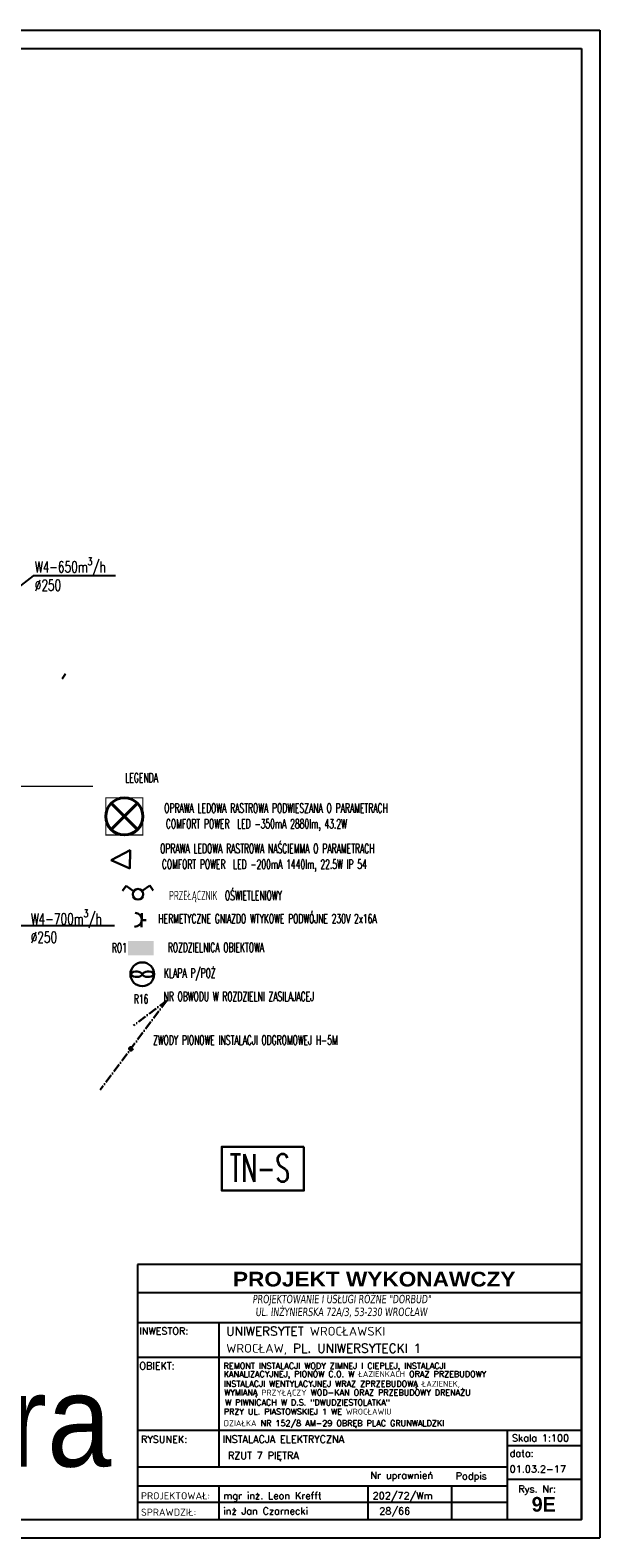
# Model space of a CAD drawing. Header units: millimetres. Extents: x -6513 to 30474, y -6915 to 65597.
# Tile 251 of 256: x 7553 to 8328, y 25134 to 27184. Entities that reach past the tile are written whole.
import ezdxf
from ezdxf.enums import TextEntityAlignment as Align

# ---------------------------------------------------------------- set-up
doc = ezdxf.new("R2010")
doc.units = ezdxf.units.MM
doc.linetypes.add('ACAD_ISO10W100', pattern=[18, 12, -3, 0, -3])
for name, color, linetype, lineweight in [('A_cienka', 8, 'Continuous', 5), ('A_linia przekroj', 8, 'Continuous', 25), ('DB-WM-wywiew-opis', 8, 'Continuous', 25), ('E_gniazda wtykowe', 1, 'Continuous', 30), ('E_oświetlenie', 1, 'Continuous', 30), ('E_technologia', 1, 'ACAD_ISO10W100', 30), ('R-TABELKA', 8, 'Continuous', 25)]:
    doc.layers.add(name, color=color, linetype=linetype, lineweight=lineweight)
doc.styles.add('romans', font='romans.shx', dxfattribs={"width": 0.8, "oblique": 5})
doc.styles.add('SIMPLEXD', font='SIMPLEX.SHX', dxfattribs={"width": 0.6})
doc.styles.get("Standard").update_dxf_attribs({"font": 'txt.shx', "width": 0.9})
doc.styles.add('styl Arial', font='ARIAL.TTF', dxfattribs={"width": 0.9})
doc.styles.add('TECHNICBOLD', font='teb_____.pfb')

# ---------------------------------------------------------------- blocks, each defined once
blk = doc.blocks.new('raster')
at = {"layer": 'E_oświetlenie', "lineweight": 40}
for p, q in [((-21.2, 21.2), (21.2, -21.2)), ((21.2, 21.2), (-21.2, -21.2))]:
    blk.add_line(p, q, dxfattribs=at)
at = {"layer": 'E_oświetlenie', "const_width": 2}
blk.add_lwpolyline([(-30, -30), (30, -30), (30, 30), (-30, 30)], close=True, dxfattribs=at)
at = {"layer": 'E_oświetlenie', "lineweight": 40}
blk.add_circle((0, 0), 30, dxfattribs=at)
blk = doc.blocks.new('gw1')
at = {"layer": 'E_gniazda wtykowe'}
for p, q in [((99083.8, 55833.1), (99083.8, 55845.4)), ((99083.8, 55839.3), (99080.1, 55839.3))]:
    blk.add_line(p, q, dxfattribs=at)
blk.add_arc((99089.8, 55839), 6.04, 87.7958, 267.7958, dxfattribs=at)

msp = doc.modelspace()

# ---------------------------------------------------------------- hatches: boundary and pattern name
at = {"layer": 'E_oświetlenie'}
for points in [[(7685.849, 25935.774), (7720.654, 25935.774), (7720.654, 25945.854), (7685.849, 25945.854)], [(7685.849, 25926.387), (7720.654, 25926.387), (7720.654, 25936.467), (7685.849, 25936.467)]]:
    msp.add_hatch(color=256, dxfattribs=at).paths.add_polyline_path(points)

# ---------------------------------------------------------------- linework, layer by layer
at = {"layer": 'A_cienka'}
msp.add_line((7483.489, 26156.062), (7638.111, 26156.062), dxfattribs=at)
at = {"layer": 'DB-WM-wywiew-opis'}
for points in [[(7668.879, 26442.176), (7556.664, 26442.176), (7490.709, 26391.434)], [(7667.383, 25966.314), (7531.457, 25966.314), (7490.898, 25908.72)]]:
    msp.add_lwpolyline(points, dxfattribs=at)
at = {"layer": 'E_oświetlenie'}
for p, q in [((7600.826, 26309.168), (7596.125, 26302.392)), ((7662.68, 26055.58), (7688.733, 26069.12)), ((7688.378, 26044.337), (7688.733, 26069.12)), ((7662.68, 26055.58), (7688.378, 26044.337)), ((7683.097, 26020.508), (7678.396, 26013.731)), ((7693.389, 26013.367), (7683.097, 26020.508)), ((7705.111, 26013.964), (7715.355, 26021.172)), ((7715.355, 26021.172), (7720.101, 26014.427)), ((7703.96, 25901.914), (7706.484, 25898.996)), ((7706.484, 25901.914), (7703.96, 25898.996))]:
    msp.add_line(p, q, dxfattribs=at)
at = {"layer": 'E_oświetlenie', "const_width": 1.05}
msp.add_lwpolyline([(7688.733, 26069.12), (7662.68, 26055.58), (7688.378, 26044.337)], close=True, dxfattribs=at)
at = {"layer": 'E_oświetlenie'}
msp.add_lwpolyline([(7925.125, 25665.873), (7813.222, 25665.873), (7813.222, 25606.43), (7925.125, 25606.43)], close=True, dxfattribs=at)
for centre, radius in [((7699.347, 26009.234), 7.252), ((7705.222, 25900.455), 16.199)]:
    msp.add_circle(centre, radius, dxfattribs=at)
for centre, start_param, end_param in [((7697.214, 25900.455), 3.54986568, 9.01650493), ((7713.23, 25900.455), 0.40827303, 5.87491228)]:
    msp.add_ellipse(centre, major_axis=(-7.35, 0), ratio=0.5, start_param=start_param, end_param=end_param, dxfattribs=at)
at = {"layer": 'E_technologia'}
for q in [(7647.952, 25743.355), (7693.216, 25830.839)]:
    msp.add_line((7738.546, 25864.722), q, dxfattribs=at)
msp.add_circle((7689.777, 25799.181), 2.377, dxfattribs=at)
at = {"layer": 'R-TABELKA'}
for p, q in [((-3136.084, 27184.217), (8327.828, 27184.217)), ((8327.828, 27184.217), (8327.828, 25134.133)), ((-3011.084, 27159.217), (8302.828, 27159.217)), ((8302.828, 27159.217), (8302.828, 25159.133)), ((8302.828, 25505.867), (7698.818, 25505.867)), ((8302.828, 25505.867), (7698.818, 25505.867)), ((8302.828, 25467.28), (7698.818, 25467.28)), ((8302.828, 25467.28), (7698.818, 25467.28)), ((8302.828, 25426.704), (7698.818, 25426.704)), ((8302.828, 25426.704), (7698.818, 25426.704)), ((7809.118, 25426.704), (7809.118, 25230.419)), ((7809.118, 25426.704), (7809.118, 25230.419)), ((8302.828, 25379.288), (7698.818, 25379.288)), ((8302.828, 25379.288), (7698.818, 25379.288)), ((8302.828, 25280.034), (7698.818, 25280.034)), ((8302.828, 25280.034), (7698.818, 25280.034)), ((8201.523, 25230.419), (7698.818, 25230.419)), ((8201.523, 25230.419), (7698.818, 25230.419)), ((8200.846, 25204.186), (7698.818, 25204.186)), ((8200.846, 25204.186), (7698.818, 25204.186)), ((8200.846, 25204.186), (7698.818, 25204.186)), ((8200.846, 25204.186), (7698.818, 25204.186)), ((7809.118, 25204.186), (7809.118, 25202.877)), ((7809.118, 25204.186), (7809.118, 25159.133)), ((7809.118, 25204.186), (7809.118, 25202.877)), ((7809.118, 25204.186), (7809.118, 25159.133)), ((8200.846, 25182.192), (7698.818, 25182.192)), ((8200.846, 25182.192), (7698.818, 25182.192)), ((-3011.084, 25159.133), (8302.828, 25159.133)), ((-3136.084, 25134.133), (8327.828, 25134.133))]:
    msp.add_line(p, q, dxfattribs=at)
at = {"layer": 'R-TABELKA', "flags": 128}
for points in [[(7698.818, 25159.133), (8302.828, 25159.133), (8302.828, 25505.867)], [(7698.818, 25159.133), (8302.828, 25159.133), (8302.828, 25505.867)], [(7698.818, 25505.867), (7698.818, 25159.133)], [(7698.818, 25159.133), (8302.828, 25159.133), (8302.828, 25505.867)], [(7698.818, 25505.867), (7698.818, 25159.133)], [(7698.818, 25159.133), (8302.828, 25159.133), (8302.828, 25505.867)], [(8201.523, 25280.034), (8201.523, 25159.133)], [(8201.523, 25280.034), (8201.523, 25159.133)], [(8201.523, 25259.548), (8303.505, 25259.548)], [(8201.523, 25259.548), (8303.505, 25259.548)], [(8012.227, 25204.186), (8012.227, 25159.133)], [(8012.227, 25204.186), (8012.227, 25159.133)], [(8125.88, 25204.186), (8125.88, 25159.133)], [(8125.88, 25204.186), (8125.88, 25159.133)], [(8201.523, 25213.837), (8303.505, 25213.837)], [(8201.523, 25213.837), (8303.505, 25213.837)]]:
    msp.add_lwpolyline(points, dxfattribs=at)

# ---------------------------------------------------------------- block references
at = {"layer": 'E_oświetlenie', "lineweight": 40, "xscale": 0.8399999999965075, "yscale": 0.8400000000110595, "zscale": 0.8399999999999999, "rotation": 180}
msp.add_blockref('raster', (7680.738, 26115.111), dxfattribs=at)
at = {"layer": 'E_oświetlenie', "xscale": 1.575000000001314, "yscale": 1.575000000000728, "zscale": 1.575, "rotation": 178.7624398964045}
msp.add_blockref('gw1', (165624.49, 110529.87), dxfattribs=at)

# ---------------------------------------------------------------- texts
at = {"layer": 'A_linia przekroj', "insert": (6728.484, 25356.084), "char_height": 125, "width": 15819.53733, "attachment_point": 1, "style": 'styl Arial'}
msp.add_mtext('rzut VII piętra ', dxfattribs=at)
at = {"layer": 'DB-WM-wywiew-opis', "char_height": 15, "width": 37.14159, "attachment_point": 1}
for s, insert in [('\\A1;{\\Fsimplex|c238;\\W0.7;W4-650m\\H0.7x;\\S3^ ;\\H1.4286x;/h\\P%%C250}', (7558.883, 26467.04)), ('\\A1;{\\Fsimplex|c238;\\W0.7;W4-700m\\H0.7x;\\S3^ ;\\H1.4286x;/h\\P%%C250}', (7553.387, 25988.385))]:
    msp.add_mtext(s, dxfattribs=dict(at, insert=insert))
at = {"layer": 'DB-WM-wywiew-opis', "insert": (7471.372, 25953.297), "char_height": 15, "width": 37.14159, "attachment_point": 1, "rotation": 90}
msp.add_mtext('\\A1;{\\Fsimplex|c238;\\W0.7;100m\\H0.7x;\\S3^ ;\\H1.4286x;/h\\P%%C160}', dxfattribs=at)
at = {"layer": 'E_oświetlenie', "style": 'SIMPLEXD', "width": 0.6}
for s, height, p in [('LEGENDA', 12.6, (7682.1, 26161.391)), ('OPRAWA LEDOWA RASTROWA PODWIESZANA O PARAMETRACH  ', 12.6, (7734.956, 26120.172)), ('COMFORT POWER  LED -350mA 2880lm, 43.2W', 12.6, (7737.272, 26098.762)), ('OPRAWA LEDOWA RASTROWA NAŚCIEMMA O PARAMETRACH  ', 12.6, (7729.472, 26065.196)), ('COMFORT POWER  LED -200mA 1440lm, 22.5W IP 54', 12.6, (7731.788, 26043.786)), ('PRZEŁĄCZNIK  OŚWIETLENIOWY', 12.6, (7741.747, 26001.297)), ('HERMETYCZNE GNIAZDO WTYKOWE PODWÓJNE 230V 2x16A', 12.6, (7727.029, 25969.735)), ('RO1', 12.6, (7663.729, 25930.188)), ('ROZDZIELNICA OBIEKTOWA', 12.6, (7739.946, 25930.621)), ('KLAPA P/POŻ', 12.6, (7734.732, 25895.754)), ('R16', 12.6, (7693.692, 25860.525)), ('NR OBWODU W ROZDZIELNI ZASILAJACEJ', 12.6, (7734.12, 25863.979)), ('ZWODY PIONOWE INSTALACJI ODGROMOWEJ H-5M', 12.6, (7719.939, 25804.726)), ('TN-S', 37.8, (7824.227, 25618.112))]:
    msp.add_text(s, height=height, dxfattribs=at).set_placement(p)
at = {"layer": 'R-TABELKA', "style": 'TECHNICBOLD', "width": 1.15}
msp.add_text('PROJEKT WYKONAWCZY', height=20, dxfattribs=at).set_placement((8020.776, 25475.921), align=Align.CENTER)
msp.add_text('PROJEKT WYKONAWCZY', height=20, dxfattribs=at).set_placement((8020.776, 25475.921), align=Align.CENTER)
at = {"layer": 'R-TABELKA', "style": 'romans'}
for s, height, p in [('UNIWERSYTET WROCŁAWSKI', 12, (7819.406, 25409.087)), ('UNIWERSYTET WROCŁAWSKI', 12, (7819.406, 25409.087)), ('INWESTOR:', 9.6, (7701.23, 25410.647)), ('INWESTOR:', 9.6, (7701.23, 25410.647)), ('WROCŁAW, PL. UNIWERSYTECKI 1', 12, (7819.406, 25385.875)), ('WROCŁAW, PL. UNIWERSYTECKI 1', 12, (7819.406, 25385.875)), ('OBIEKT:', 9.6, (7701.23, 25363.231)), ('OBIEKT:', 9.6, (7701.23, 25363.231)), ('REMONT INSTALACJI WODY ZIMNEJ I CIEPLEJ, INSTALACJI', 8, (7815.871, 25364.028)), ('KANALIZACYJNEJ, PIONÓW C.O. W ŁAZIENKACH ORAZ PRZEBUDOWY', 8, (7816.018, 25352.84)), ('INSTALACJI WENTYLACYJNEJ WRAZ ZPRZEBUDOWĄ ŁAZIENEK,', 8, (7816.018, 25339.59)), ('WYMIANĄ PRZYŁĄCZY WOD-KAN ORAZ PRZEBUDOWY DRENAŻU', 8, (7816.608, 25327.665)), ('W PIWNICACH W D.S. "DWUDZIESTOLATKA"', 8, (7817.934, 25314.268)), ('PRZY UL. PIASTOWSKIEJ 1 WE WROCŁAWIU', 8, (7816.019, 25301.754)), ('DZIAŁKA NR 152/8 AM-29 OBRĘB PLAC GRUNWALDZKI ', 8, (7816.105, 25285.972)), ('RYSUNEK:', 9.6, (7703.416, 25263.388)), ('RYSUNEK:', 9.6, (7703.416, 25263.388)), ('INSTALACJA ELEKTRYCZNA ', 9.6, (7814.42, 25263.497)), ('Skala 1:100', 9.6, (8208.265, 25265.179)), ('Skala 1:100', 9.6, (8208.265, 25265.179)), ('RZUT 7 PIĘTRA', 9.6, (7821.828, 25241.294)), ('data:', 9.6, (8205.141, 25244.168)), ('data:', 9.6, (8205.141, 25244.168)), ('Nr uprawnień', 9.6, (8015.59, 25214.446)), ('Nr uprawnień', 9.6, (8015.59, 25214.446)), ('Podpis', 9.6, (8131.694, 25213.525)), ('Podpis', 9.6, (8131.694, 25213.525)), ('01.03.2-17', 9.6, (8205.141, 25222.831)), ('01.03.2-17', 9.6, (8205.141, 25222.831)), ('PROJEKTOWAŁ:', 9.6, (7703.416, 25186.527)), ('PROJEKTOWAŁ:', 9.6, (7703.416, 25186.527)), ('mgr inż. Leon Krefft', 9.6, (7815.425, 25186.527)), ('mgr inż. Leon Krefft', 9.6, (7815.425, 25186.527)), ('202/72/Wm', 9.6, (8018.739, 25186.527)), ('202/72/Wm', 9.6, (8018.739, 25186.527)), ('Rys. Nr:', 9.6, (8216.774, 25195.775)), ('Rys. Nr:', 9.6, (8216.774, 25195.775)), ('SPRAWDZIŁ:', 9.6, (7703.416, 25164.192)), ('SPRAWDZIŁ:', 9.6, (7703.416, 25164.192)), ('inż Jan Czarnecki', 9.6, (7815.425, 25165.837)), ('inż Jan Czarnecki', 9.6, (7815.425, 25165.837)), ('28/66', 9.6, (8027.763, 25165.837)), ('28/66', 9.6, (8027.763, 25165.837))]:
    msp.add_text(s, height=height, dxfattribs=at).set_placement(p)
at = {"layer": 'R-TABELKA', "style": 'TECHNICBOLD'}
msp.add_text('9E', height=20, dxfattribs=at).set_placement((8251.44, 25169.727), align=Align.CENTER)
at = {"layer": 'R-TABELKA', "char_height": 11.39062, "attachment_point": 1, "style": 'romans'}
for s, insert in [('{\\fTahoma|b0|i0|c238|p34;PROJEKTOWANIE I USŁUGI RÓŻNE "DORBUD" }', (7855.172, 25464.536)), ('{\\fTahoma|b0|i0|c238|p34;PROJEKTOWANIE I USŁUGI RÓŻNE "DORBUD" }', (7855.172, 25464.536)), ('{\\fTahoma|b0|i0|c238|p34;UL. INŻYNIERSKA 72A/3, 53-230 WROCŁAW}', (7859.142, 25447.114)), ('{\\fTahoma|b0|i0|c238|p34;UL. INŻYNIERSKA 72A/3, 53-230 WROCŁAW}', (7859.142, 25447.114))]:
    msp.add_mtext(s, dxfattribs=dict(at, insert=insert))

doc.saveas('drawing.dxf')
